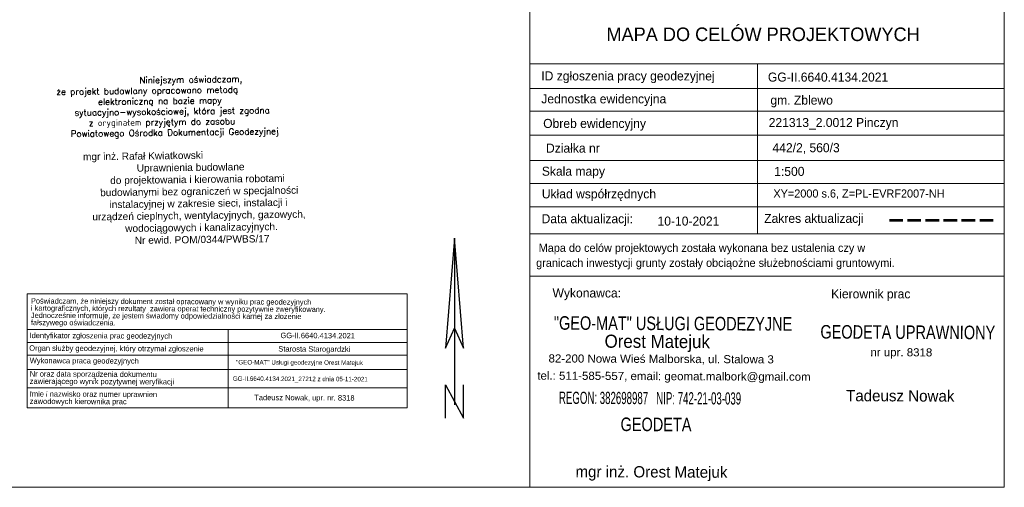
# Model space of a CAD drawing. Header units: metres. Extents: x 6522727 to 6522922, y 5980994 to 5981134.
# Tile 252 of 256: x 6522811 to 6522920, y 5980994 to 5981046. Entities that reach past the tile are written whole.
import ezdxf
from ezdxf.enums import TextEntityAlignment as Align

# ---------------------------------------------------------------- set-up
doc = ezdxf.new("R2010")
doc.units = ezdxf.units.M
doc.header["$MEASUREMENT"] = 0
doc.linetypes.add('1.5_0.5', pattern=[2, 1.5, -0.5])
doc.layers.add('-HYBRIS - PIECZĄTKA I KLAUZULA', color=7, linetype='Continuous')
for name, color, linetype, lineweight in [('Level 58', 7, 'Continuous', 0), ('Level 60', 7, 'Continuous', 0), ('Level 63', 7, 'Continuous', 0)]:
    doc.layers.add(name, color=color, linetype=linetype, lineweight=lineweight)
doc.styles.add('- POSESJA -', font='arial.ttf', dxfattribs={"height": 1})
doc.styles.add('Style-GEODEZJA', font='GEODEZJA.shx')

# ---------------------------------------------------------------- blocks, each defined once
blk = doc.blocks.new('POLNOC')
at = {"layer": 'Level 60', "color": 7, "linetype": 'Continuous', "lineweight": 30}
for p, q in [((0, 26.999275), (-2, -6.000742)), ((0, 26.999275), (0, -23.000587)), ((2, -6.000742), (0, 26.999275)), ((-2, -6.000742), (0, 0)), ((0, 0), (2, -6.000742))]:
    blk.add_line(p, q, dxfattribs=at)
at = {"layer": 'Level 60', "color": 7, "linetype": 'Continuous', "lineweight": 30, "flags": 128}
blk.add_lwpolyline([(-2, -27.001985), (-2, -16.999845), (2, -27.001985), (2, -16.999845)], dxfattribs=at)

msp = doc.modelspace()

# ---------------------------------------------------------------- linework, layer by layer
at = {"layer": 'Level 60', "color": 7, "linetype": 'Continuous', "lineweight": 13}
for p, q in [((6522867.69, 5980994.39), (6522867.69, 5981047.42)), ((6522920.2, 5980994.39), (6522920.2, 5981047.42)), ((6522867.69, 5981041.27), (6522920.2, 5981041.27)), ((6522892.89, 5981041.27), (6522892.89, 5981022.45)), ((6522867.69, 5981038.54), (6522920.2, 5981038.54)), ((6522867.69, 5981036.04), (6522920.2, 5981036.04)), ((6522867.69, 5981033.37), (6522920.2, 5981033.37)), ((6522867.69, 5981030.59), (6522920.2, 5981030.59)), ((6522867.69, 5981028.04), (6522920.2, 5981028.04)), ((6522867.69, 5981025.45), (6522920.2, 5981025.45)), ((6522867.69, 5981022.45), (6522920.2, 5981022.45)), ((6522867.69, 5981017.76), (6522920.2, 5981017.76)), ((6522867.69, 5980994.39), (6522920.2, 5980994.39))]:
    msp.add_line(p, q, dxfattribs=at)
at = {"layer": 'Level 60', "color": 3, "linetype": '1.5_0.5', "lineweight": 53}
msp.add_line((6522907.48, 5981023.97), (6522919.06, 5981023.97), dxfattribs=at)
at = {"layer": 'Level 60', "color": 1, "linetype": 'Continuous', "lineweight": 13}
for p, q in [((6522812.08, 5981015.81), (6522854.11, 5981015.81)), ((6522812.08, 5981003.18), (6522812.08, 5981015.81)), ((6522854.11, 5981003.18), (6522854.11, 5981015.81)), ((6522812.08, 5981011.87), (6522854.11, 5981011.87)), ((6522834.33, 5981003.18), (6522834.33, 5981011.87)), ((6522812.08, 5981010.41), (6522854.11, 5981010.41)), ((6522812.08, 5981009.01), (6522854.11, 5981009.02)), ((6522812.08, 5981007.44), (6522854.11, 5981007.44)), ((6522812.08, 5981005.4), (6522854.11, 5981005.4)), ((6522812.08, 5981003.18), (6522854.11, 5981003.18))]:
    msp.add_line(p, q, dxfattribs=at)
at = {"layer": 'Level 63', "color": 7, "linetype": 'Continuous', "lineweight": 13}
msp.add_3dface([(6522726.92, 5980994.39), (6522726.92, 5981134.39), (6522920.2, 5981134.39), (6522920.2, 5980994.39)], dxfattribs=at)

# ---------------------------------------------------------------- block references
at = {"layer": 'Level 60', "color": 7, "linetype": 'Continuous', "lineweight": 30, "xscale": 0.5, "yscale": 0.369121}
msp.add_blockref('POLNOC', (6522859.37, 5981012), dxfattribs=at)

# ---------------------------------------------------------------- texts
at = {"layer": '-HYBRIS - PIECZĄTKA I KLAUZULA', "linetype": 'Continuous', "lineweight": 25, "insert": (6522802.34, 5981039.53), "char_height": 0.8, "width": 60.5175, "attachment_point": 1, "rotation": 0.7335, "style": '- POSESJA -'}
msp.add_mtext('{\\fArial|b0|i0|c238|p39;\\W8.40292;      }{\\fArial|b0|i0|c238|p39;\\C4;                     }{\\Fsimplex;\\H0.87500x;\\C7;Niniejszym oświadczam,}\\P{\\Fsimplex;\\H0.87500x;\\C7;                           że projekt budowlany opracowano metodą }\\P{\\Fsimplex;\\W9.50162;   }{\\Fsimplex;\\H0.87500x;\\C7;    elektroniczną na bazie mapy}\\P{\\Fsimplex;\\W9.07713;   }{\\Fsimplex;\\H0.87500x;\\C7;sytuacyjno-wysokościowej, która jest zgodna}\\P{\\Fsimplex;\\W9.44636;   }{\\Fsimplex;\\H0.87500x;\\C7;  z oryginałem przyjętym do zasobu}\\P{\\Fsimplex;\\W8.80460;   }{\\Fsimplex;\\H0.87500x;\\C7;Powiatowego Ośrodka Dokumentacji Geodezyjnej}\\P{\\Fsimplex;\\W7.16530;   }{\\Fsimplex;\\H1.00004x;\\C4;}\\P{\\Fsimplex;\\W7.93963;   }{\\Fsimplex;\\H1.00004x;\\C4;     }{\\farial|b0|i0|c0|p0;\\H1.00004x;\\C4;mgr inż. Rafał Kwiatkowski}\\P{\\farial|b0|i0|c0|p0;\\W9.43043;       }{\\farial|b0|i0|c0|p0;\\H1.00004x;\\C4;    Uprawnienia budowlane }\\P{\\farial|b0|i0|c0|p0;\\W9.74920;      }{\\farial|b0|i0|c0|p0;\\H1.00004x;\\C4;  do projektowania i kierowania robotami}\\P{\\farial|b0|i0|c0|p0;\\W9.31365;      }{\\farial|b0|i0|c0|p0;\\H1.00004x;\\C4; budowlanymi bez ograniczeń w specjalności}\\P{\\farial|b0|i0|c0|p0;\\W9.69251;      }{\\farial|b0|i0|c0|p0;\\H1.00004x;\\C4;  instalacyjnej w zakresie sieci, instalacji i }\\P{\\farial|b0|i0|c0|p0;\\W8.99580;      }{\\farial|b0|i0|c0|p0;\\H1.00004x;\\C4;urządzeń cieplnych, wentylacyjnych, gazowych,}\\P{\\farial|b0|i0|c0|p0;\\W8.66057;       }{\\farial|b0|i0|c0|p0;\\H1.00004x;\\C4;     wodociągowych i kanalizacyjnych.}\\P{\\farial|b0|i0|c0|p0;\\W8.99966;       }{\\farial|b0|i0|c0|p0;\\H1.00004x;\\C4;      Nr ewid. POM/0344/PWBS/17}', dxfattribs=at)
at = {"layer": 'Level 58', "color": 1, "linetype": 'Continuous', "lineweight": 0, "style": 'Style-GEODEZJA'}
for s, height, p in [('GG-II.6640.4134.2021', 0.6, (6522840.11, 5981011.21)), ('Wykonawca praca geodezyjnych', 0.6, (6522812.37, 5981008.43)), ('GG-II.6640.4134.2021_27212 z dnia 05-11-2021', 0.5, (6522834.84, 5981006.43)), ('Tadeusz Nowak, upr. nr. 8318', 0.6, (6522837.21, 5981004.34))]:
    msp.add_text(s, height=height, rotation=359.7587, dxfattribs=at).set_placement(p, align=Align.MIDDLE_LEFT)
at = {"layer": 'Level 58', "color": 1, "linetype": 'Continuous', "lineweight": 0, "attachment_point": 4, "rotation": 359.7587, "style": 'Style-GEODEZJA'}
for s, insert, char_height, line_spacing_factor in [('Poświadczam, że niniejszy dokument został opracowany w wyniku prac geodezyjnych \\Pi kartograficznych, których rezultaty  zawiera operat techniczny pozytywnie zweryfikowany. \\PJednocześnie informuje, że jestem świadomy odpowiedzialności karnej za złożenie \\Pfałszywego oświadczenia.\\P', (6522812.5, 5981013.75), 0.59, 0.81), ('Identyfikator zgłoszenia prac geodezyjnych', (6522812.34, 5981011.12), 0.6, 0.6), ('Organ służby geodezyjnej, który otrzymał zgłoszenie', (6522812.31, 5981009.72), 0.6, 0.6), ('\\FGEODEZJA;Starosta Starogardzki', (6522839.87, 5981009.63), 0.6, 0.6), ('"GEO-MAT" Usługi geodezyjne Orest Matejuk', (6522835.2, 5981008.17), 0.5, 0.6), ('Nr oraz data sporządzenia dokumentu \\Pzawierającego wynik pozytywnej weryfikacji\\P', (6522812.37, 5981006.46), 0.6, 0.81), ('Imie i nazwisko oraz numer uprawnien \\Pzawodowych kierownika prac\\P', (6522812.37, 5981004.24), 0.6, 0.81)]:
    msp.add_mtext(s, dxfattribs=dict(at, insert=insert, char_height=char_height, line_spacing_factor=line_spacing_factor))
at = {"layer": 'Level 60', "color": 7, "linetype": 'Continuous', "lineweight": 13, "style": 'Style-GEODEZJA'}
for s, height, p in [('MAPA DO CELÓW PROJEKTOWYCH', 1.5, (6522876.18, 5981044.55)), ('GG-II.6640.4134.2021', 1, (6522894.04, 5981039.81)), ('Jednostka ewidencyjna', 1, (6522868.97, 5981037.4)), ('gm. Zblewo', 1, (6522894.32, 5981037.26)), ('Obreb ewidencyjny', 1, (6522869.18, 5981034.68)), ('221313_2.0012 Pinczyn', 1, (6522894.13, 5981034.78)), ('442/2, 560/3', 1, (6522894.55, 5981031.99)), ('Skala mapy', 1, (6522869.03, 5981029.39)), ('1:500', 1, (6522894.74, 5981029.37)), ('XY=2000 s.6, Z=PL-EVRF2007-NH', 0.9, (6522894.65, 5981026.92)), ('Data aktualizacji:', 1, (6522869, 5981024.13)), ('Zakres aktualizacji', 1, (6522893.63, 5981024.17)), ('10-10-2021', 1, (6522881.83, 5981023.87)), ('Wykonawca:', 1, (6522870.21, 5981015.91)), ('Kierownik prac', 1, (6522901.04, 5981015.81))]:
    msp.add_text(s, height=height, dxfattribs=at).set_placement(p, align=Align.MIDDLE_LEFT)
at = {"layer": 'Level 60', "color": 7, "linetype": 'Continuous', "lineweight": 0, "style": 'Style-GEODEZJA'}
for s, height, width, p in [('GEODETA UPRAWNIONY', 1.5, 0.8, (6522899.85, 5981011.61)), ('Orest Matejuk', 1.45, 0.965514, (6522875.97, 5981010.57)), ('nr upr. 8318', 0.9, 1.055553, (6522905.38, 5981009.36)), ('tel.: 511-585-557, email: geomat.malbork@gmail.com', 0.9, 1.055553, (6522868.53, 5981006.76)), ('REGON: 382698987   NIP: 742-21-03-039', 1.35, 0.592591, (6522870.92, 5981004.31)), ('GEODETA', 1.5, 0.8, (6522877.74, 5981001.37))]:
    msp.add_text(s, height=height, rotation=359.7587, dxfattribs=dict(at, width=width)).set_placement(p, align=Align.MIDDLE_LEFT)
msp.add_text('Tadeusz Nowak', height=1.25, rotation=359.7587, dxfattribs=at).set_placement((6522902.69, 5981004.55), align=Align.MIDDLE_LEFT)
at = {"layer": 'Level 60', "color": 7, "linetype": 'Continuous', "lineweight": 13, "attachment_point": 4, "line_spacing_factor": 0.6, "style": 'Style-GEODEZJA'}
for s, insert, char_height in [('ID zgłoszenia pracy geodezyjnej', (6522868.97, 5981039.79), 1), ('Działka nr', (6522869.49, 5981031.94), 1), ('Układ współrzędnych', (6522869.03, 5981026.73), 1), ('Mapa do celów projektowych została wykonana bez ustalenia czy w', (6522868.68, 5981020.77), 0.9), ('granicach inwestycji grunty zostały obciąożne służebnościami gruntowymi.', (6522868.4, 5981019.11), 0.9)]:
    msp.add_mtext(s, dxfattribs=dict(at, insert=insert, char_height=char_height))
at = {"layer": 'Level 60', "color": 7, "linetype": 'Continuous', "lineweight": 0, "attachment_point": 4, "rotation": 359.7587, "line_spacing_factor": 0.6, "style": 'Style-GEODEZJA'}
for s, insert, char_height in [('\\H1x;\\W0.799999;"GEO-MAT" USŁUGI GEODEZYJNE', (6522870.36, 5981012.58), 1.5), ('\\H1x;\\W1.05555;82-200 Nowa Wieś Malborska, ul. Stalowa 3', (6522869.77, 5981008.58), 0.9), ('mgr inż. Orest Matejuk', (6522872.75, 5980995.95), 1.25)]:
    msp.add_mtext(s, dxfattribs=dict(at, insert=insert, char_height=char_height))

doc.saveas('drawing.dxf')
